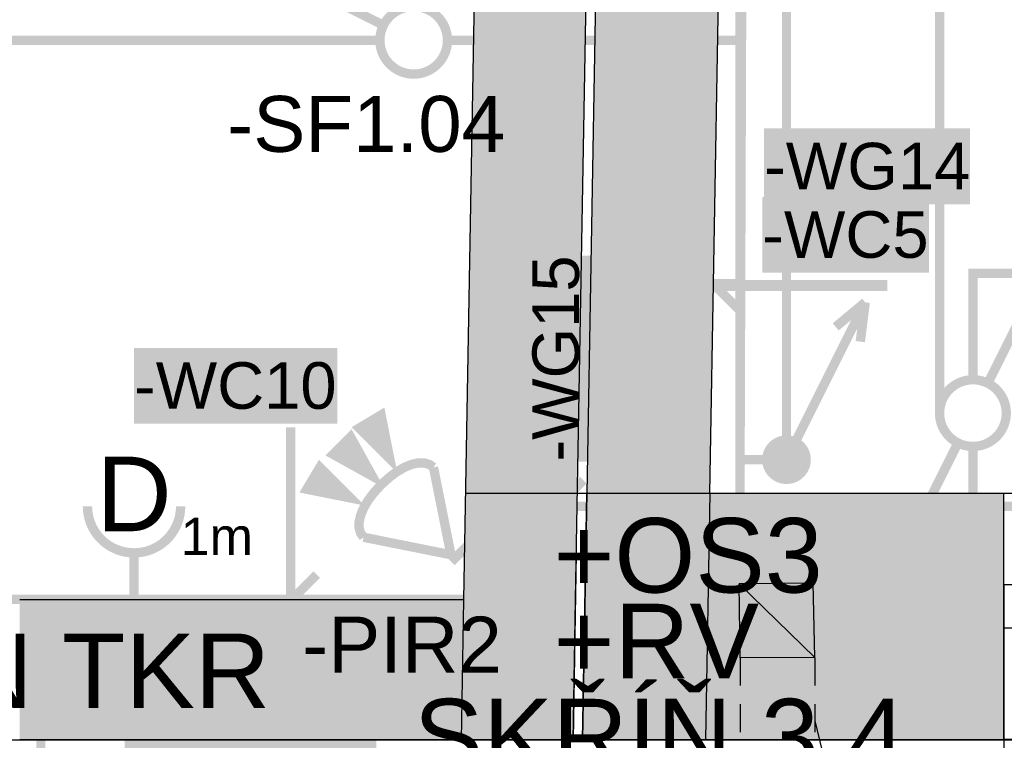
# Model space of a CAD drawing. Extents: x -12025 to 39812, y -28775 to 12.
# Tile 17 of 90: x 14818 to 17459, y -21003 to -19070. Entities that reach past the tile are written whole.
import ezdxf
from ezdxf.enums import TextEntityAlignment as Align

# ---------------------------------------------------------------- set-up
doc = ezdxf.new("R2010")
doc.units = 0
doc.header["$MEASUREMENT"] = 0
doc.linetypes.add('Telekomunikacni vodic', pattern=[9.25, 3, -0.75, 3, -0.75, 0.125, -0.75, 0.125, -0.75])
doc.linetypes.add('Čárkovaná S', pattern=[125, 75, -50])
for name, color, linetype in [('0 (Pozadí)', 254, 'Continuous'), ('OÚ Dukovany internet + tv + data', 192, 'Continuous'), ('OÚ Dukovany nouzové osvětlení', 36, 'Continuous'), ('OÚ Dukovany půdorys kóty 1NP', 7, 'Continuous'), ('OÚ Dukovany půdorys podklad 1NP', 7, 'Continuous'), ('OÚ Dukovany rozváděče', 6, 'Continuous'), ('OÚ Dukovany světla', 132, 'Continuous'), ('OÚ Dukovany venkovní skříně', 5, 'Continuous'), ('OÚ Dukovany zásuvky', 92, 'Continuous'), ('Zakladni', 7, 'Continuous')]:
    doc.layers.add(name, color=color, linetype=linetype)
doc.styles.add('Arial', font='txt')
doc.styles.add('Arial_B', font='txt')

# ---------------------------------------------------------------- blocks, each defined once
blk = doc.blocks.new('Jednopólový vypínač')
at = {"color": 0, "linetype": 'Continuous', "const_width": 25}
for points in [[(-284.9, 142.4), (-259, 194.2)], [(-284.9, 142.4), (-77.7, 38.8)]]:
    blk.add_lwpolyline(points, dxfattribs=at)
for points in [[(0, 90.6, 0.414214), (-90.6, 0)], [(90.6, 0, 0.414214), (0, 90.6)], [(-90.6, 0, 0.414214), (0, -90.6)], [(0, -90.6, 0.414214), (90.6, 0)]]:
    blk.add_lwpolyline(points, format="xyb", dxfattribs=at)
at = {"color": 0, "linetype": 'Continuous', "style": 'Arial'}
blk.add_text('-SF1.04', height=150, dxfattribs=at).set_placement((-500, -299.2))
blk = doc.blocks.new('Zásuvka (30)')
at = {"color": 0, "linetype": 'Continuous', "const_width": 25}
for points in [[(0, -125, -0.414214), (-125, 0)], [(125, 0, -0.414214), (0, -125)]]:
    blk.add_lwpolyline(points, format="xyb", dxfattribs=at)
blk.add_lwpolyline([(0, -250), (0, -125)], dxfattribs=at)
at = {"color": 0, "linetype": 'Continuous', "style": 'Arial'}
blk.add_text('D', height=200, dxfattribs=at).set_placement((0, -66.9), align=Align.CENTER)
blk.add_text('1m', height=100, dxfattribs=at).set_placement((125, -130.7))
blk = doc.blocks.new('Střídavý přepínač')
at = {"color": 0, "linetype": 'Continuous', "const_width": 25}
for points in [[(140.6, 281.2), (38.4, 76.7)], [(140.6, 281.2), (191.8, 255.7)], [(-140.6, -281.2), (-38.4, -76.7)], [(-140.6, -281.2), (-191.8, -255.7)]]:
    blk.add_lwpolyline(points, dxfattribs=at)
for points in [[(0, 89.5, 0.414214), (-89.5, 0)], [(0, 89.5, 0.414214), (-89.5, 0)], [(89.5, 0, 0.414214), (0, 89.5)], [(89.5, 0, 0.414214), (0, 89.5)], [(-89.5, 0, 0.414214), (0, -89.5)], [(-89.5, 0, 0.414214), (0, -89.5)], [(0, -89.5, 0.414214), (89.5, 0)], [(0, -89.5, 0.414214), (89.5, 0)]]:
    blk.add_lwpolyline(points, format="xyb", dxfattribs=at)
at = {"color": 0, "linetype": 'Continuous', "style": 'Arial'}
blk.add_text('SF1.01', height=150, dxfattribs=at).set_placement((105, -71.1))
blk = doc.blocks.new('PIR vějíř (5)')
at = {"color": 0, "linetype": 'Continuous', "const_width": 25}
for points in [[(-164.1, 257.8), (-246.1, 339.8), (-187.5, 375)], [(-210.9, 210.9), (-269.5, 316.4), (-316.4, 269.5), (-210.9, 210.9)], [(-269.5, 152.3), (-351.6, 234.4), (-386.7, 175.8)]]:
    blk.add_lwpolyline(points, close=True, dxfattribs=at)
at = {"color": 0, "linetype": 'Continuous', "const_width": 25, "flags": 128}
for points in [[(-187.5, 187.5), (-165.8, 207.3), (-144.6, 223), (-124.2, 234.8), (-105.1, 242.5), (-87.4, 246.3), (-71.6, 246.2), (-58, 242.2), (-46.9, 234.4), (-46.9, 234.4)], [(-234.4, 46.9), (-242.2, 58), (-246.2, 71.6), (-246.3, 87.4), (-242.5, 105.1), (-234.8, 124.2), (-223, 144.6), (-207.3, 165.8), (-187.5, 187.5), (-187.5, 187.5)]]:
    blk.add_lwpolyline(points, dxfattribs=at)
at = {"color": 0, "linetype": 'Continuous', "const_width": 25}
for points in [[(0, 0), (-46.9, 234.4)], [(-234.4, 46.9), (0, 0)]]:
    blk.add_lwpolyline(points, dxfattribs=at)
at = {"color": 0, "linetype": 'Continuous'}
for points in [[(-164.1, 257.8), (-246.1, 339.8), (-187.5, 375)], [(-210.9, 210.9), (-269.5, 316.4), (-210.9, 210.9), (-316.4, 269.5)], [(-269.5, 152.3), (-351.6, 234.4), (-386.7, 175.8)]]:
    blk.add_solid(points, dxfattribs=at)
at = {"color": 0, "linetype": 'Continuous', "style": 'Arial'}
blk.add_text('-PIR2', height=150, dxfattribs=at).set_placement((-399.2, -316.1))
blk = doc.blocks.new('Rozvadeč (5)')
at = {"color": 0, "linetype": 'Continuous', "const_width": 25}
for points in [[(0, 0), (-250, 0), (-250, -750), (0, -750)], [(-93.8, -97.2), (-156.2, -97.2), (-156.2, -666.7), (-93.8, -666.7)]]:
    blk.add_lwpolyline(points, close=True, dxfattribs=at)
at = {"color": 0, "linetype": 'Continuous'}
blk.add_solid([(-93.8, -97.2), (-156.2, -97.2), (-93.8, -666.7), (-156.2, -666.7)], dxfattribs=at)
at = {"layer": '0 (Pozadí)', "linetype": 'Continuous'}
blk.add_solid([(0, 0), (-250, 0), (0, -750), (-250, -750)], dxfattribs=at)
at = {"color": 0, "linetype": 'Continuous', "style": 'Arial'}
for s, p in [('+OS3', (-375, -981.5)), ('+RV', (-375, -1211.5))]:
    blk.add_text(s, height=200, dxfattribs=at).set_placement(p)
blk = doc.blocks.new('(30)')
at = {"color": 7, "linetype": 'Continuous', "const_width": 25}
for points in [[(55, -460), (55, 0)], [(0, -520), (125, -395)]]:
    blk.add_lwpolyline(points, dxfattribs=at)
at = {"layer": '0 (Pozadí)', "linetype": 'Continuous'}
blk.add_solid([(-364.9, 213.5), (180.2, 213.5), (-364.9, 10), (180.2, 10)], dxfattribs=at)
at = {"color": 7, "linetype": 'Continuous', "style": 'Arial_B'}
blk.add_text('-WC10', height=125, dxfattribs=at).set_placement((-364.9, 50))
blk = doc.blocks.new('Stoupací vedení směrem nahoru')
at = {"color": 0, "linetype": 'Continuous', "const_width": 25}
for points in [[(211.1, 422.2), (0, 0)], [(211.1, 422.2), (131.9, 356.3)], [(211.1, 422.2), (197.9, 316.7)]]:
    blk.add_lwpolyline(points, dxfattribs=at)
at = {"color": 0, "linetype": 'Continuous'}
for points, const_width in [([(0, 52.8, 0.414214), (-52.8, 0)], 25), ([(52.8, 0, 0.414214), (0, 52.8)], 25), ([(0, 26.4, 0.414214), (-26.4, 0)], 52.8), ([(26.4, 0, 0.414214), (0, 26.4)], 52.8), ([(-52.8, 0, 0.414214), (0, -52.8)], 25), ([(-26.4, 0, 0.414214), (0, -26.4)], 52.8), ([(0, -26.4, 0.414214), (26.4, 0)], 52.8), ([(0, -52.8, 0.414214), (52.8, 0)], 25)]:
    blk.add_lwpolyline(points, format="xyb", dxfattribs=dict(at, const_width=const_width))
blk = doc.blocks.new('(67)')
at = {"color": 0, "linetype": 'Continuous', "const_width": 50}
blk.add_lwpolyline([(0, -250), (625, -250), (625, 0), (0, 0)], close=True, dxfattribs=at)
at = {"color": 0, "linetype": 'Continuous', "style": 'Arial'}
blk.add_text('SKŘÍŇ TKR', height=200, dxfattribs=at).set_placement((-1125, 83.5))
blk = doc.blocks.new('(68)')
at = {"color": 0, "linetype": 'Continuous', "const_width": 50}
blk.add_lwpolyline([(0, -125), (375, -125), (375, 0), (0, 0)], close=True, dxfattribs=at)
at = {"color": 0, "linetype": 'Continuous', "style": 'Arial'}
blk.add_text('SKŘÍŇ 3,4', height=200, dxfattribs=at).set_placement((-250, 33.5))
blk = doc.blocks.new('(99)')
at = {"color": 7, "linetype": 'Continuous', "const_width": 25}
for points in [[(-520, 0), (-395, -125)], [(-460, -55), (0, -55)]]:
    blk.add_lwpolyline(points, dxfattribs=at)
at = {"layer": '0 (Pozadí)', "linetype": 'Continuous'}
blk.add_solid([(-335, 180.1), (112, 180.1), (-335, -23.4), (112, -23.4)], dxfattribs=at)
at = {"color": 7, "linetype": 'Continuous', "style": 'Arial_B'}
blk.add_text('-WC5', height=125, dxfattribs=at).set_placement((-335, 16.6))
blk = doc.blocks.new('(115)')
at = {"color": 7, "linetype": 'Continuous', "const_width": 25}
for points in [[(-60, 60), (65, -65)], [(0, 0), (460, 0)]]:
    blk.add_lwpolyline(points, dxfattribs=at)
at = {"layer": '0 (Pozadí)', "linetype": 'Continuous'}
blk.add_solid([(130, 423.7), (682.4, 423.7), (130, 220.2), (682.4, 220.2)], dxfattribs=at)
at = {"color": 7, "linetype": 'Continuous', "style": 'Arial_B'}
blk.add_text('-WG14', height=125, dxfattribs=at).set_placement((130, 260.1))
blk = doc.blocks.new('(116)')
at = {"color": 7, "linetype": 'Continuous', "const_width": 25}
for points in [[(0, 0), (0, 460)], [(-60, -60), (65, 65)]]:
    blk.add_lwpolyline(points, dxfattribs=at)
at = {"layer": '0 (Pozadí)', "linetype": 'Continuous'}
blk.add_solid([(-110, 115), (-110, 667.4), (93.5, 115), (93.5, 667.4)], dxfattribs=at)
at = {"color": 7, "linetype": 'Continuous', "style": 'Arial_B'}
blk.add_text('-WG15', height=125, rotation=90, dxfattribs=at).set_placement((53.5, 115))
blk = doc.blocks.new('(118)')
at = {"color": 7, "linetype": 'Continuous', "const_width": 25}
for points in [[(60, -60), (-65, 65)], [(0, 0), (-460, 0)]]:
    blk.add_lwpolyline(points, dxfattribs=at)
at = {"layer": '0 (Pozadí)', "linetype": 'Continuous'}
blk.add_solid([(-2255, 165), (-194.5, 165), (-2255, -38.5), (-194.5, -38.5)], dxfattribs=at)
at = {"color": 7, "linetype": 'Continuous', "style": 'Arial_B'}
blk.add_text('Stávající napájení a kom.', height=125, dxfattribs=at).set_placement((-2255, 1.5))

msp = doc.modelspace()

# ---------------------------------------------------------------- hatches: boundary and pattern name
at = {"layer": 'OÚ Dukovany půdorys podklad 1NP', "linetype": 'Continuous'}
msp.add_hatch(color=254, dxfattribs=at).paths.add_polyline_path([(16669.2, -20341), (16657.6, -21001), (17457.7, -21000.7), (17457.6, -20600.7), (17457.5, -20340.7)])

# ---------------------------------------------------------------- linework, layer by layer
at = {"layer": 'OÚ Dukovany internet + tv + data', "linetype": 'Telekomunikacni vodic', "ltscale": 100, "const_width": 25}
for points in [[(16822.2, -20250), (16750, -20250), (16750, -16250), (16250, -16250), (16250, -11750), (12025, -11315), (12125, -2875), (11500, -2875), (11500, -2375), (8202.3, -2104.3)], [(29156.2, -8000), (31500, -8000), (31500, -13375), (31250, -13375), (31250, -20375), (16500, -20375)], [(16500, -20375), (24875, -20375), (25000, -13625), (24750, -13625)], [(16000, -14250), (16125, -14250), (16125, -16375), (16750, -16375), (16750, -20375), (16500, -20375)], [(19625, -16250), (19500, -16250), (19500, -20375), (16500, -20375)], [(16875, -20197.2), (16875, -16442), (17047.7, -16395.7)], [(17743.8, -17470), (16760, -17470), (16750, -20375), (16500, -20375)], [(32073.2, -21056.8), (32072.3, -19375), (31375, -19375), (31375, -20375), (16750, -20375), (16750, -20250), (16822.2, -20250)], [(31000, -19875), (31250, -19875), (31250, -20375), (18875, -20375), (16500, -20375)], [(18875, -20125), (18875, -20375), (16500, -20375)], [(16822.2, -20250), (16750, -20250), (16750, -20375), (16500, -20375)], [(14875, -21375), (14875, -20625), (16125, -20625), (16125, -20375), (16500, -20375)], [(15975, -20505), (15985, -20515), (16125, -20375), (16500, -20375)]]:
    msp.add_lwpolyline(points, dxfattribs=at)
at = {"layer": 'OÚ Dukovany nouzové osvětlení', "linetype": 'Continuous', "const_width": 25}
for points in [[(16087.5, -18875), (16125, -18875), (16125, -19125), (16750, -19125), (16750, -16500), (16125, -16500), (16125, -17000), (16087.5, -17000)], [(18250, -20337.5), (18250, -20375), (16750, -20375), (16750, -19125), (16125, -19125), (16125, -18875), (16087.5, -18875)]]:
    msp.add_lwpolyline(points, dxfattribs=at)
at = {"layer": 'OÚ Dukovany půdorys kóty 1NP', "color": 154, "linetype": 'Continuous', "flags": 128}
msp.add_lwpolyline([(16950.8, -20950.3), (16990.7, -21113.7), (17005.8, -21191.9), (17015.3, -21266), (17017, -21334.7), (17009.2, -21396.5), (16989.9, -21450.1), (16975.4, -21473.4), (16957.2, -21494.1), (16957.2, -21494.1)], dxfattribs=at)
at = {"layer": 'OÚ Dukovany půdorys podklad 1NP', "color": 7, "linetype": 'Continuous'}
for p, q in [((16037.7, -18984.2), (16009, -20626.1)), ((16362.9, -18980.4), (16339.1, -20341.1)), ((16669.2, -20341), (16692.9, -18986.1)), ((16309, -20626.1), (16337.7, -18989.4)), ((16327.6, -21001.1), (16339.1, -20341.1)), ((17457.5, -20340.7), (16669.2, -20341)), ((17457.6, -20585.7), (17457.5, -20340.7)), ((17457.6, -20600.7), (17457.6, -20585.7)), ((16009, -20626.1), (14818.3, -20626.1)), ((16302.5, -21001.1), (16309, -20626.1)), ((14818.3, -21001.1), (16302.5, -21001.1)), ((16327.6, -21001.1), (17457.7, -21000.7))]:
    msp.add_line(p, q, dxfattribs=at)
at = {"layer": 'OÚ Dukovany půdorys podklad 1NP', "color": 8, "linetype": 'Continuous'}
for p, q in [((16668.2, -20341), (16013.1, -20341.1)), ((16339.2, -20338.4), (16327.5, -21000.7)), ((16669.2, -20340.4), (16657.6, -21001)), ((16311.2, -20500.7), (16302.5, -21001.1)), ((16009.1, -20626.1), (16002.5, -21001.1))]:
    msp.add_line(p, q, dxfattribs=at)
at = {"layer": 'OÚ Dukovany půdorys podklad 1NP', "color": 1, "linetype": 'Continuous'}
for p, q in [((18847.5, -20340.3), (17457.5, -20340.7)), ((17457.6, -20585.7), (17457.5, -20340.7)), ((17457.6, -20585.7), (17457.7, -20700.7)), ((17532.6, -20585.7), (17457.6, -20585.7)), ((17457.7, -20700.7), (17457.6, -20585.7)), ((17457.7, -20700.7), (17457.6, -20585.7)), ((17457.6, -20600.7), (17457.7, -21000.7)), ((17457.6, -20615.7), (17457.8, -21160.7)), ((17457.6, -20615.7), (17457.7, -21000.7)), ((17457.6, -20615.7), (17457.7, -21000.7)), ((17457.6, -20615.7), (17457.8, -21160.7)), ((17457.7, -20700.7), (17520.7, -20700.7)), ((17457.7, -21000.7), (17457.7, -20700.7)), ((16309, -21001.1), (14818.3, -21001.1)), ((17457.7, -21000.7), (16327.6, -21001.1)), ((18847.7, -21000.3), (17457.7, -21000.7))]:
    msp.add_line(p, q, dxfattribs=at)
at = {"layer": 'OÚ Dukovany půdorys podklad 1NP', "color": 7, "linetype": 'Čárkovaná S'}
for p, q in [((16750.8, -20781.2), (16750.8, -21000.9)), ((16950.8, -20781.2), (16950.8, -21000.9))]:
    msp.add_line(p, q, dxfattribs=at)
at = {"layer": 'OÚ Dukovany půdorys podklad 1NP', "color": 8, "linetype": 'Continuous'}
for points in [[(16950.8, -20781.1), (16946.8, -20581.2), (16748.3, -20582.8)], [(16950.8, -20781.1), (16750.8, -20781.2), (16748.3, -20582.8)], [(11837.4, -21001.1), (31997.2, -21001.1), (31997.2, -21038.3), (11837.4, -21038.3)]]:
    msp.add_lwpolyline(points, close=True, dxfattribs=at)
at = {"layer": 'OÚ Dukovany půdorys podklad 1NP', "color": 254, "linetype": 'Continuous'}
for points in [[(16037.7, -18984.2), (16009, -20626.1), (16337.7, -18989.4), (16309, -20626.1)], [(16339.1, -20341.1), (16669.2, -20341), (16362.9, -18980.4), (16692.9, -18986.1)], [(16327.6, -21001.1), (16669.2, -20341), (16339.1, -20341.1)], [(16669.2, -20341), (16327.6, -21001.1), (16657.6, -21001)], [(16950.8, -20781.1), (16946.8, -20581.2), (16748.3, -20582.8)], [(16950.8, -20781.1), (16750.8, -20781.2), (16748.3, -20582.8)], [(14818.3, -21001.1), (16002.4, -21001.1), (14818.3, -20626.1), (16009, -20626.1)], [(16002.4, -21001.1), (16302.5, -21001.1), (16009, -20626.1)], [(16309, -20626.1), (16009, -20626.1), (16302.5, -21001.1)]]:
    msp.add_solid(points, dxfattribs=at)
at = {"layer": 'OÚ Dukovany světla', "linetype": 'Continuous', "const_width": 25}
for points in [[(17285.5, -20125), (17285.5, -16750), (19000, -16750), (19000, -12750), (18250, -12675)], [(16552.8, -17875), (16750, -17500), (16750, -20375), (19125, -20375), (19125, -19750)], [(17375, -20035.5), (17375, -19750), (17625, -19750), (18000, -19750), (18000, -18000)], [(15784.4, -19125), (14000, -19125)], [(17375, -20214.5), (17375, -20375), (16750, -20375), (16750, -19125), (16125, -19125), (15965.6, -19125)], [(19125, -19750), (19125, -20375), (17375, -20375), (17375, -20214.5)]]:
    msp.add_lwpolyline(points, dxfattribs=at)
at = {"layer": 'OÚ Dukovany zásuvky', "linetype": 'Continuous', "const_width": 25}
for points in [[(19125, -19750), (19125, -20375), (16750, -20375), (16750, -16250), (16250, -16250), (16250, -11750), (16625, -6125)], [(12625, -11137.5), (12625, -11375), (16250, -11750), (16250, -12250), (16250, -16250), (16750, -16250), (16750, -20375), (19125, -20375), (19125, -19750)], [(19125, -19750), (19125, -20375), (16750, -20375), (16750, -16250), (16250, -16250), (16250, -11750), (19125, -12000)], [(19125, -19750), (19125, -20375), (16750, -20375), (16750, -16250), (16750, -13000), (16875, -13000)], [(16000, -15750), (16125, -15750), (16125, -16375), (16750, -16375), (16750, -20375), (19125, -20375), (19125, -19750)], [(19125, -19750), (19125, -20375), (16750, -20375), (16750, -17875), (16552.8, -17875)], [(19125, -19750), (19125, -20375), (16750, -20375), (16750, -19125), (16125, -19125), (16125, -20625), (15125, -20625)], [(19125, -19750), (19125, -20375), (16750, -20375), (16750, -19777.8), (16625, -19777.8)], [(15125, -20625), (14625, -20625), (14125, -20625), (14125, -20250)], [(16500, -20375), (16125, -20375), (16125, -20625), (14875, -20625), (14875, -21375)]]:
    msp.add_lwpolyline(points, dxfattribs=at)

# ---------------------------------------------------------------- block references
at = {"layer": 'OÚ Dukovany internet + tv + data', "linetype": 'Continuous'}
for name, p in [('Stoupací vedení směrem nahoru', (16875, -20250)), ('PIR vějíř (5)', (15975, -20505))]:
    msp.add_blockref(name, p, dxfattribs=at)
at = {"layer": 'OÚ Dukovany rozváděče', "linetype": 'Continuous'}
msp.add_blockref('Rozvadeč (5)', (16625, -19625), dxfattribs=at)
at = {"layer": 'OÚ Dukovany světla', "linetype": 'Continuous'}
for name, p in [('Jednopólový vypínač', (15875, -19125)), ('Střídavý přepínač', (17375, -20125))]:
    msp.add_blockref(name, p, dxfattribs=at)
at = {"layer": 'OÚ Dukovany venkovní skříně', "linetype": 'Continuous'}
for name, p in [('(67)', (15125, -21000)), ('(68)', (16125, -21125))]:
    msp.add_blockref(name, p, dxfattribs=at)
at = {"layer": 'OÚ Dukovany zásuvky', "linetype": 'Continuous'}
msp.add_blockref('Zásuvka (30)', (15125, -20375), dxfattribs=at)
at = {"layer": 'Zakladni', "color": 7, "linetype": 'Continuous'}
for name, p in [('(115)', (16685, -19785)), ('(99)', (17145, -19725.1)), ('(116)', (16265, -20370)), ('(30)', (15489.9, -20163.5)), ('(118)', (14875, -21125))]:
    msp.add_blockref(name, p, dxfattribs=at)

doc.saveas('drawing.dxf')
